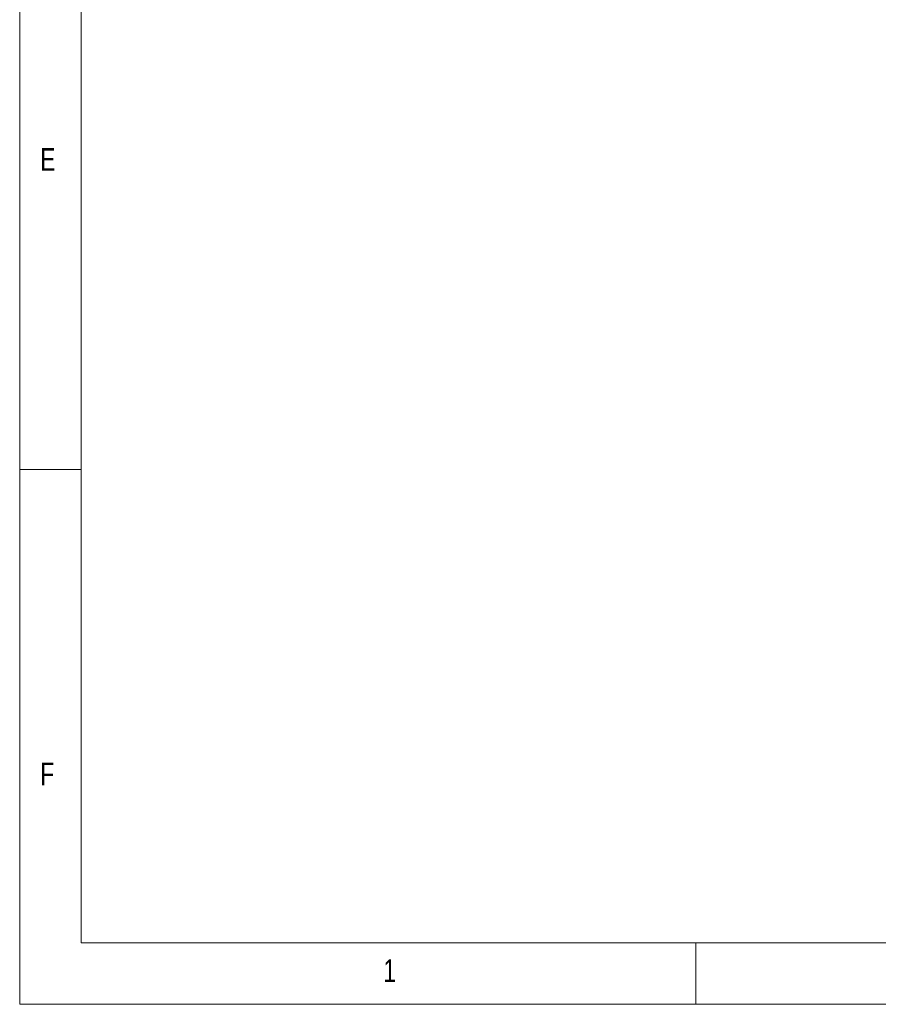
# Model space of a CAD drawing. Header units: millimetres. Extents: x 5 to 415, y 5 to 292.
# Tile 1 of 57: x 5 to 75, y 5 to 85. Entities that reach past the tile are written whole.
import ezdxf

# ---------------------------------------------------------------- set-up
doc = ezdxf.new("R2010")
doc.units = ezdxf.units.MM
doc.styles.add('SLDTEXTSTYLE0', font='TXT', dxfattribs={"width": 0.75})

msp = doc.modelspace()

# ---------------------------------------------------------------- linework, layer by layer
at = {"color": 7, "linetype": 'Continuous', "lineweight": 0}
for p, q in [((5, 292), (5, 5)), ((9.996, 287), (9.996, 10)), ((10, 48.5), (5, 48.5)), ((9.996, 10), (245, 10)), ((60, 5), (60, 10)), ((5, 5), (415, 5))]:
    msp.add_line(p, q, dxfattribs=at)

# ---------------------------------------------------------------- texts
at = {"color": 7, "linetype": 'Continuous', "lineweight": 0, "char_height": 1.852, "attachment_point": 1, "style": 'SLDTEXTSTYLE0'}
for s, insert in [('E', (6.667, 74.668)), ('F', (6.667, 24.668)), ('1', (34.583, 8.668))]:
    msp.add_mtext(s, dxfattribs=dict(at, insert=insert))

doc.saveas('drawing.dxf')
